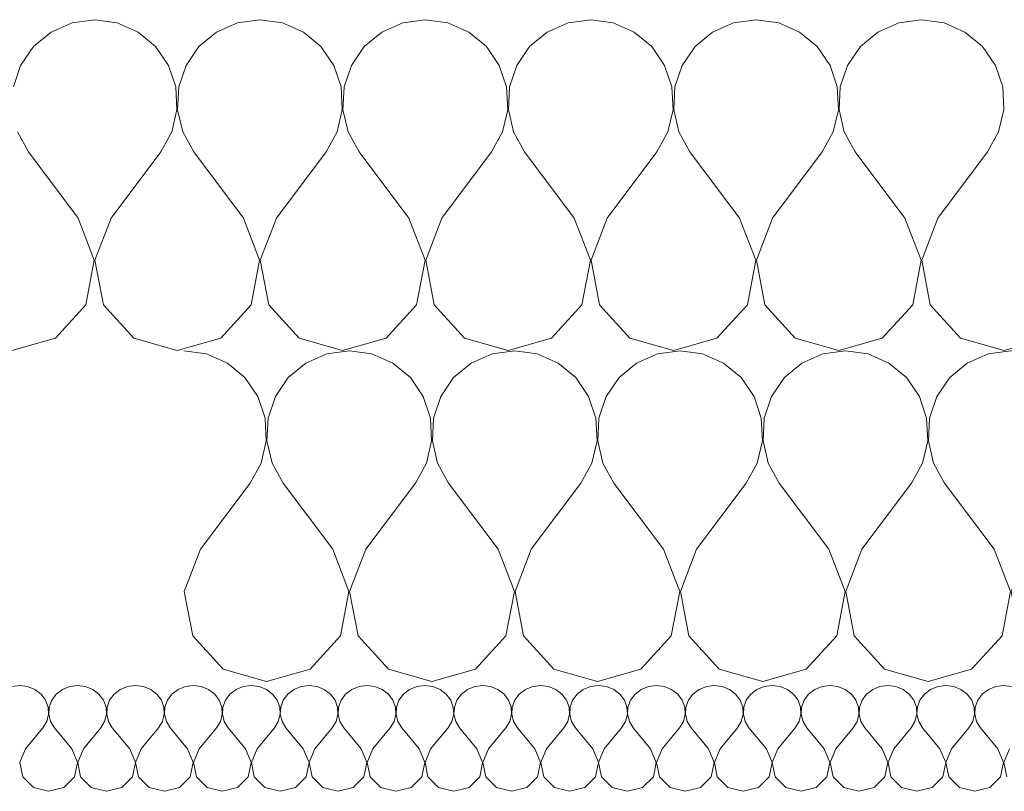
# Model space of a CAD drawing. Header units: millimetres. Extents: x -573548 to 674770, y -246895 to -89040.
# Tile 141 of 199: x 85710 to 86067, y -185929 to -185649. Entities that reach past the tile are written whole.
import ezdxf

# ---------------------------------------------------------------- set-up
doc = ezdxf.new("R2010")
doc.units = ezdxf.units.MM
doc.layers.add('Nowe_Drawing & Figure', color=7, linetype='Continuous')
doc.layers.add('Nowe_Drawing & Figure_Nr_pióra__59', color=8, linetype='Continuous', lineweight=9)

# ---------------------------------------------------------------- blocks, each defined once
blk = doc.blocks.new('*X110', base_point=(494560.37, -64691.1))
at = {"layer": 'Nowe_Drawing & Figure', "color": 21, "linetype": 'Continuous', "lineweight": 13, "true_color": 0xffaaaa}
for p, q in [((497058.6, -27257.05), (497055.73, -27257.41)), ((497061.47, -27257.41), (497058.6, -27257.05)), ((497064.12, -27258.48), (497061.47, -27257.41)), ((497076.73, -27257.41), (497074.08, -27258.48)), ((497079.6, -27257.05), (497076.73, -27257.41)), ((497082.47, -27257.41), (497079.6, -27257.05)), ((497085.12, -27258.48), (497082.47, -27257.41)), ((497097.73, -27257.41), (497095.08, -27258.48)), ((497100.6, -27257.05), (497097.73, -27257.41)), ((497103.47, -27257.41), (497100.6, -27257.05)), ((497106.12, -27258.48), (497103.47, -27257.41)), ((497118.73, -27257.41), (497116.08, -27258.48)), ((497121.6, -27257.05), (497118.73, -27257.41)), ((497124.47, -27257.41), (497121.6, -27257.05)), ((497127.12, -27258.48), (497124.47, -27257.41)), ((497139.73, -27257.41), (497137.08, -27258.48)), ((497142.6, -27257.05), (497139.73, -27257.41)), ((497145.47, -27257.41), (497142.6, -27257.05)), ((497148.12, -27258.48), (497145.47, -27257.41)), ((497160.73, -27257.41), (497158.08, -27258.48)), ((497163.6, -27257.05), (497160.73, -27257.41)), ((497166.47, -27257.41), (497163.6, -27257.05)), ((497169.12, -27258.48), (497166.47, -27257.41)), ((497181.73, -27257.41), (497179.08, -27258.48)), ((497184.6, -27257.05), (497181.73, -27257.41)), ((497187.47, -27257.41), (497184.6, -27257.05)), ((497190.12, -27258.48), (497187.47, -27257.41)), ((497202.73, -27257.41), (497200.08, -27258.48)), ((497205.6, -27257.05), (497202.73, -27257.41)), ((497208.47, -27257.41), (497205.6, -27257.05)), ((497211.12, -27258.48), (497208.47, -27257.41)), ((497223.73, -27257.41), (497221.08, -27258.48)), ((497226.6, -27257.05), (497223.73, -27257.41)), ((497229.47, -27257.41), (497226.6, -27257.05)), ((497232.12, -27258.48), (497229.47, -27257.41)), ((497244.73, -27257.41), (497242.08, -27258.48)), ((497247.6, -27257.05), (497244.73, -27257.41)), ((497250.47, -27257.41), (497247.6, -27257.05)), ((497253.12, -27258.48), (497250.47, -27257.41)), ((497265.73, -27257.41), (497263.08, -27258.48)), ((497268.6, -27257.05), (497265.73, -27257.41)), ((497271.47, -27257.41), (497268.6, -27257.05)), ((497274.12, -27258.48), (497271.47, -27257.41)), ((497286.73, -27257.41), (497284.08, -27258.48)), ((497289.6, -27257.05), (497286.73, -27257.41)), ((497292.47, -27257.41), (497289.6, -27257.05)), ((497295.12, -27258.48), (497292.47, -27257.41)), ((497307.73, -27257.41), (497305.08, -27258.48)), ((497310.6, -27257.05), (497307.73, -27257.41)), ((497313.47, -27257.41), (497310.6, -27257.05)), ((497316.12, -27258.48), (497313.47, -27257.41)), ((497328.73, -27257.41), (497326.08, -27258.48)), ((497331.6, -27257.05), (497328.73, -27257.41)), ((497334.47, -27257.41), (497331.6, -27257.05)), ((497337.12, -27258.48), (497334.47, -27257.41)), ((497349.73, -27257.41), (497347.08, -27258.48)), ((497352.6, -27257.05), (497349.73, -27257.41)), ((497355.47, -27257.41), (497352.6, -27257.05)), ((497358.12, -27258.48), (497355.47, -27257.41)), ((497370.73, -27257.41), (497368.08, -27258.48)), ((497373.6, -27257.05), (497370.73, -27257.41)), ((497376.47, -27257.41), (497373.6, -27257.05)), ((497379.12, -27258.48), (497376.47, -27257.41)), ((497391.73, -27257.41), (497389.08, -27258.48)), ((497394.6, -27257.05), (497391.73, -27257.41)), ((497397.47, -27257.41), (497394.6, -27257.05)), ((497400.12, -27258.48), (497397.47, -27257.41)), ((497412.73, -27257.41), (497410.08, -27258.48)), ((497415.6, -27257.05), (497412.73, -27257.41)), ((497418.47, -27257.41), (497415.6, -27257.05)), ((497066.35, -27260.17), (497064.12, -27258.48)), ((497068, -27262.35), (497066.35, -27260.17)), ((497071.85, -27260.17), (497070.21, -27262.35)), ((497074.08, -27258.48), (497071.85, -27260.17)), ((497087.35, -27260.17), (497085.12, -27258.48)), ((497089, -27262.35), (497087.35, -27260.17)), ((497092.85, -27260.17), (497091.21, -27262.35)), ((497095.08, -27258.48), (497092.85, -27260.17)), ((497108.35, -27260.17), (497106.12, -27258.48)), ((497110, -27262.35), (497108.35, -27260.17)), ((497113.85, -27260.17), (497112.21, -27262.35)), ((497116.08, -27258.48), (497113.85, -27260.17)), ((497129.35, -27260.17), (497127.12, -27258.48)), ((497131, -27262.35), (497129.35, -27260.17)), ((497134.85, -27260.17), (497133.21, -27262.35)), ((497137.08, -27258.48), (497134.85, -27260.17)), ((497150.35, -27260.17), (497148.12, -27258.48)), ((497152, -27262.35), (497150.35, -27260.17)), ((497155.85, -27260.17), (497154.21, -27262.35)), ((497158.08, -27258.48), (497155.85, -27260.17)), ((497171.35, -27260.17), (497169.12, -27258.48)), ((497173, -27262.35), (497171.35, -27260.17)), ((497176.85, -27260.17), (497175.21, -27262.35)), ((497179.08, -27258.48), (497176.85, -27260.17)), ((497192.35, -27260.17), (497190.12, -27258.48)), ((497194, -27262.35), (497192.35, -27260.17)), ((497197.85, -27260.17), (497196.21, -27262.35)), ((497200.08, -27258.48), (497197.85, -27260.17)), ((497213.35, -27260.17), (497211.12, -27258.48)), ((497215, -27262.35), (497213.35, -27260.17)), ((497218.85, -27260.17), (497217.21, -27262.35)), ((497221.08, -27258.48), (497218.85, -27260.17)), ((497234.35, -27260.17), (497232.12, -27258.48)), ((497236, -27262.35), (497234.35, -27260.17)), ((497239.85, -27260.17), (497238.21, -27262.35)), ((497242.08, -27258.48), (497239.85, -27260.17)), ((497255.35, -27260.17), (497253.12, -27258.48)), ((497257, -27262.35), (497255.35, -27260.17)), ((497260.85, -27260.17), (497259.21, -27262.35)), ((497263.08, -27258.48), (497260.85, -27260.17)), ((497276.35, -27260.17), (497274.12, -27258.48)), ((497278, -27262.35), (497276.35, -27260.17)), ((497281.85, -27260.17), (497280.21, -27262.35)), ((497284.08, -27258.48), (497281.85, -27260.17)), ((497297.35, -27260.17), (497295.12, -27258.48)), ((497299, -27262.35), (497297.35, -27260.17)), ((497302.85, -27260.17), (497301.21, -27262.35)), ((497305.08, -27258.48), (497302.85, -27260.17)), ((497318.35, -27260.17), (497316.12, -27258.48)), ((497320, -27262.35), (497318.35, -27260.17)), ((497323.85, -27260.17), (497322.21, -27262.35)), ((497326.08, -27258.48), (497323.85, -27260.17)), ((497339.35, -27260.17), (497337.12, -27258.48)), ((497341, -27262.35), (497339.35, -27260.17)), ((497344.85, -27260.17), (497343.21, -27262.35)), ((497347.08, -27258.48), (497344.85, -27260.17)), ((497360.35, -27260.17), (497358.12, -27258.48)), ((497362, -27262.35), (497360.35, -27260.17)), ((497365.85, -27260.17), (497364.21, -27262.35)), ((497368.08, -27258.48), (497365.85, -27260.17)), ((497381.35, -27260.17), (497379.12, -27258.48)), ((497383, -27262.35), (497381.35, -27260.17)), ((497386.85, -27260.17), (497385.21, -27262.35)), ((497389.08, -27258.48), (497386.85, -27260.17)), ((497402.35, -27260.17), (497400.12, -27258.48)), ((497404, -27262.35), (497402.35, -27260.17)), ((497407.85, -27260.17), (497406.21, -27262.35)), ((497410.08, -27258.48), (497407.85, -27260.17)), ((497068.92, -27264.86), (497068, -27262.35)), ((497069.06, -27267.51), (497068.92, -27264.86)), ((497069.29, -27264.86), (497069.15, -27267.51)), ((497070.21, -27262.35), (497069.29, -27264.86)), ((497089.92, -27264.86), (497089, -27262.35)), ((497090.06, -27267.51), (497089.92, -27264.86)), ((497090.29, -27264.86), (497090.15, -27267.51)), ((497091.21, -27262.35), (497090.29, -27264.86)), ((497110.92, -27264.86), (497110, -27262.35)), ((497111.06, -27267.51), (497110.92, -27264.86)), ((497111.29, -27264.86), (497111.15, -27267.51)), ((497112.21, -27262.35), (497111.29, -27264.86)), ((497131.92, -27264.86), (497131, -27262.35)), ((497132.06, -27267.51), (497131.92, -27264.86)), ((497132.29, -27264.86), (497132.15, -27267.51)), ((497133.21, -27262.35), (497132.29, -27264.86)), ((497152.92, -27264.86), (497152, -27262.35)), ((497153.06, -27267.51), (497152.92, -27264.86)), ((497153.29, -27264.86), (497153.15, -27267.51)), ((497154.21, -27262.35), (497153.29, -27264.86)), ((497173.92, -27264.86), (497173, -27262.35)), ((497174.06, -27267.51), (497173.92, -27264.86)), ((497174.29, -27264.86), (497174.15, -27267.51)), ((497175.21, -27262.35), (497174.29, -27264.86)), ((497194.92, -27264.86), (497194, -27262.35)), ((497195.06, -27267.51), (497194.92, -27264.86)), ((497195.29, -27264.86), (497195.15, -27267.51)), ((497196.21, -27262.35), (497195.29, -27264.86)), ((497215.92, -27264.86), (497215, -27262.35)), ((497216.06, -27267.51), (497215.92, -27264.86)), ((497216.29, -27264.86), (497216.15, -27267.51)), ((497217.21, -27262.35), (497216.29, -27264.86)), ((497236.92, -27264.86), (497236, -27262.35)), ((497237.06, -27267.51), (497236.92, -27264.86)), ((497237.29, -27264.86), (497237.15, -27267.51)), ((497238.21, -27262.35), (497237.29, -27264.86)), ((497257.92, -27264.86), (497257, -27262.35)), ((497258.06, -27267.51), (497257.92, -27264.86)), ((497258.29, -27264.86), (497258.15, -27267.51)), ((497259.21, -27262.35), (497258.29, -27264.86)), ((497278.92, -27264.86), (497278, -27262.35)), ((497279.06, -27267.51), (497278.92, -27264.86)), ((497279.29, -27264.86), (497279.15, -27267.51)), ((497280.21, -27262.35), (497279.29, -27264.86)), ((497299.92, -27264.86), (497299, -27262.35)), ((497300.06, -27267.51), (497299.92, -27264.86)), ((497300.29, -27264.86), (497300.15, -27267.51)), ((497301.21, -27262.35), (497300.29, -27264.86)), ((497320.92, -27264.86), (497320, -27262.35)), ((497321.06, -27267.51), (497320.92, -27264.86)), ((497321.29, -27264.86), (497321.15, -27267.51)), ((497322.21, -27262.35), (497321.29, -27264.86)), ((497341.92, -27264.86), (497341, -27262.35)), ((497342.06, -27267.51), (497341.92, -27264.86)), ((497342.29, -27264.86), (497342.15, -27267.51)), ((497343.21, -27262.35), (497342.29, -27264.86)), ((497362.92, -27264.86), (497362, -27262.35)), ((497363.06, -27267.51), (497362.92, -27264.86)), ((497363.29, -27264.86), (497363.15, -27267.51)), ((497364.21, -27262.35), (497363.29, -27264.86)), ((497383.92, -27264.86), (497383, -27262.35)), ((497384.06, -27267.51), (497383.92, -27264.86)), ((497384.29, -27264.86), (497384.15, -27267.51)), ((497385.21, -27262.35), (497384.29, -27264.86)), ((497404.92, -27264.86), (497404, -27262.35)), ((497405.06, -27267.51), (497404.92, -27264.86)), ((497405.29, -27264.86), (497405.15, -27267.51)), ((497406.21, -27262.35), (497405.29, -27264.86)), ((497068.41, -27270.09), (497069.06, -27267.51)), ((497069.15, -27267.51), (497069.8, -27270.09)), ((497089.41, -27270.09), (497090.06, -27267.51)), ((497090.15, -27267.51), (497090.8, -27270.09)), ((497110.41, -27270.09), (497111.06, -27267.51)), ((497111.15, -27267.51), (497111.8, -27270.09)), ((497131.41, -27270.09), (497132.06, -27267.51)), ((497132.15, -27267.51), (497132.8, -27270.09)), ((497152.41, -27270.09), (497153.06, -27267.51)), ((497153.15, -27267.51), (497153.8, -27270.09)), ((497173.41, -27270.09), (497174.06, -27267.51)), ((497174.15, -27267.51), (497174.8, -27270.09)), ((497194.41, -27270.09), (497195.06, -27267.51)), ((497195.15, -27267.51), (497195.8, -27270.09)), ((497215.41, -27270.09), (497216.06, -27267.51)), ((497216.15, -27267.51), (497216.8, -27270.09)), ((497236.41, -27270.09), (497237.06, -27267.51)), ((497237.15, -27267.51), (497237.8, -27270.09)), ((497257.41, -27270.09), (497258.06, -27267.51)), ((497258.15, -27267.51), (497258.8, -27270.09)), ((497278.41, -27270.09), (497279.06, -27267.51)), ((497279.15, -27267.51), (497279.8, -27270.09)), ((497299.41, -27270.09), (497300.06, -27267.51)), ((497300.15, -27267.51), (497300.8, -27270.09)), ((497320.41, -27270.09), (497321.06, -27267.51)), ((497321.15, -27267.51), (497321.8, -27270.09)), ((497341.41, -27270.09), (497342.06, -27267.51)), ((497342.15, -27267.51), (497342.8, -27270.09)), ((497362.41, -27270.09), (497363.06, -27267.51)), ((497363.15, -27267.51), (497363.8, -27270.09)), ((497383.41, -27270.09), (497384.06, -27267.51)), ((497384.15, -27267.51), (497384.8, -27270.09)), ((497404.41, -27270.09), (497405.06, -27267.51)), ((497405.15, -27267.51), (497405.8, -27270.09)), ((497067, -27272.41), (497068.41, -27270.09)), ((497069.8, -27270.09), (497071.2, -27272.41)), ((497088, -27272.41), (497089.41, -27270.09)), ((497090.8, -27270.09), (497092.2, -27272.41)), ((497109, -27272.41), (497110.41, -27270.09)), ((497111.8, -27270.09), (497113.2, -27272.41)), ((497130, -27272.41), (497131.41, -27270.09)), ((497132.8, -27270.09), (497134.2, -27272.41)), ((497151, -27272.41), (497152.41, -27270.09)), ((497153.8, -27270.09), (497155.2, -27272.41)), ((497172, -27272.41), (497173.41, -27270.09)), ((497174.8, -27270.09), (497176.2, -27272.41)), ((497193, -27272.41), (497194.41, -27270.09)), ((497195.8, -27270.09), (497197.2, -27272.41)), ((497214, -27272.41), (497215.41, -27270.09)), ((497216.8, -27270.09), (497218.2, -27272.41)), ((497235, -27272.41), (497236.41, -27270.09)), ((497237.8, -27270.09), (497239.2, -27272.41)), ((497256, -27272.41), (497257.41, -27270.09)), ((497258.8, -27270.09), (497260.2, -27272.41)), ((497277, -27272.41), (497278.41, -27270.09)), ((497279.8, -27270.09), (497281.2, -27272.41)), ((497298, -27272.41), (497299.41, -27270.09)), ((497300.8, -27270.09), (497302.2, -27272.41)), ((497319, -27272.41), (497320.41, -27270.09)), ((497321.8, -27270.09), (497323.2, -27272.41)), ((497340, -27272.41), (497341.41, -27270.09)), ((497342.8, -27270.09), (497344.2, -27272.41)), ((497361, -27272.41), (497362.41, -27270.09)), ((497363.8, -27270.09), (497365.2, -27272.41)), ((497382, -27272.41), (497383.41, -27270.09)), ((497384.8, -27270.09), (497386.2, -27272.41)), ((497403, -27272.41), (497404.41, -27270.09)), ((497405.8, -27270.09), (497407.2, -27272.41)), ((497060.7, -27280.09), (497067, -27272.41)), ((497077.5, -27280.09), (497071.2, -27272.41)), ((497081.7, -27280.09), (497088, -27272.41)), ((497098.5, -27280.09), (497092.2, -27272.41)), ((497102.7, -27280.09), (497109, -27272.41)), ((497119.5, -27280.09), (497113.2, -27272.41)), ((497123.7, -27280.09), (497130, -27272.41)), ((497140.5, -27280.09), (497134.2, -27272.41)), ((497144.7, -27280.09), (497151, -27272.41)), ((497161.5, -27280.09), (497155.2, -27272.41)), ((497165.7, -27280.09), (497172, -27272.41)), ((497182.5, -27280.09), (497176.2, -27272.41)), ((497186.7, -27280.09), (497193, -27272.41)), ((497203.5, -27280.09), (497197.2, -27272.41)), ((497207.7, -27280.09), (497214, -27272.41)), ((497224.5, -27280.09), (497218.2, -27272.41)), ((497228.7, -27280.09), (497235, -27272.41)), ((497245.5, -27280.09), (497239.2, -27272.41)), ((497249.7, -27280.09), (497256, -27272.41)), ((497266.5, -27280.09), (497260.2, -27272.41)), ((497270.7, -27280.09), (497277, -27272.41)), ((497287.5, -27280.09), (497281.2, -27272.41)), ((497291.7, -27280.09), (497298, -27272.41)), ((497308.5, -27280.09), (497302.2, -27272.41)), ((497312.7, -27280.09), (497319, -27272.41)), ((497329.5, -27280.09), (497323.2, -27272.41)), ((497333.7, -27280.09), (497340, -27272.41)), ((497350.5, -27280.09), (497344.2, -27272.41)), ((497354.7, -27280.09), (497361, -27272.41)), ((497371.5, -27280.09), (497365.2, -27272.41)), ((497375.7, -27280.09), (497382, -27272.41)), ((497392.5, -27280.09), (497386.2, -27272.41)), ((497396.7, -27280.09), (497403, -27272.41)), ((497413.5, -27280.09), (497407.2, -27272.41)), ((497060.7, -27280.09), (497058.65, -27284.98)), ((497079.56, -27284.98), (497077.5, -27280.09)), ((497081.7, -27280.09), (497079.65, -27284.98)), ((497100.56, -27284.98), (497098.5, -27280.09)), ((497102.7, -27280.09), (497100.65, -27284.98)), ((497121.56, -27284.98), (497119.5, -27280.09)), ((497123.7, -27280.09), (497121.65, -27284.98)), ((497142.56, -27284.98), (497140.5, -27280.09)), ((497144.7, -27280.09), (497142.65, -27284.98)), ((497163.56, -27284.98), (497161.5, -27280.09)), ((497165.7, -27280.09), (497163.65, -27284.98)), ((497184.56, -27284.98), (497182.5, -27280.09)), ((497186.7, -27280.09), (497184.65, -27284.98)), ((497205.56, -27284.98), (497203.5, -27280.09)), ((497207.7, -27280.09), (497205.65, -27284.98)), ((497226.56, -27284.98), (497224.5, -27280.09)), ((497228.7, -27280.09), (497226.65, -27284.98)), ((497247.56, -27284.98), (497245.5, -27280.09)), ((497249.7, -27280.09), (497247.65, -27284.98)), ((497268.56, -27284.98), (497266.5, -27280.09)), ((497270.7, -27280.09), (497268.65, -27284.98)), ((497289.56, -27284.98), (497287.5, -27280.09)), ((497291.7, -27280.09), (497289.65, -27284.98)), ((497310.56, -27284.98), (497308.5, -27280.09)), ((497312.7, -27280.09), (497310.65, -27284.98)), ((497331.56, -27284.98), (497329.5, -27280.09)), ((497333.7, -27280.09), (497331.65, -27284.98)), ((497352.56, -27284.98), (497350.5, -27280.09)), ((497354.7, -27280.09), (497352.65, -27284.98)), ((497373.56, -27284.98), (497371.5, -27280.09)), ((497375.7, -27280.09), (497373.65, -27284.98)), ((497394.56, -27284.98), (497392.5, -27280.09)), ((497396.7, -27280.09), (497394.65, -27284.98)), ((497415.56, -27284.98), (497413.5, -27280.09)), ((497417.7, -27280.09), (497415.65, -27284.98)), ((497058.65, -27284.98), (497059.71, -27290.14)), ((497078.5, -27290.14), (497079.56, -27284.98)), ((497079.65, -27284.98), (497080.71, -27290.14)), ((497099.5, -27290.14), (497100.56, -27284.98)), ((497100.65, -27284.98), (497101.71, -27290.14)), ((497120.5, -27290.14), (497121.56, -27284.98)), ((497121.65, -27284.98), (497122.71, -27290.14)), ((497141.5, -27290.14), (497142.56, -27284.98)), ((497142.65, -27284.98), (497143.71, -27290.14)), ((497162.5, -27290.14), (497163.56, -27284.98)), ((497163.65, -27284.98), (497164.71, -27290.14)), ((497183.5, -27290.14), (497184.56, -27284.98)), ((497184.65, -27284.98), (497185.71, -27290.14)), ((497204.5, -27290.14), (497205.56, -27284.98)), ((497205.65, -27284.98), (497206.71, -27290.14)), ((497225.5, -27290.14), (497226.56, -27284.98)), ((497226.65, -27284.98), (497227.71, -27290.14)), ((497246.5, -27290.14), (497247.56, -27284.98)), ((497247.65, -27284.98), (497248.71, -27290.14)), ((497267.5, -27290.14), (497268.56, -27284.98)), ((497268.65, -27284.98), (497269.71, -27290.14)), ((497288.5, -27290.14), (497289.56, -27284.98)), ((497289.65, -27284.98), (497290.71, -27290.14)), ((497309.5, -27290.14), (497310.56, -27284.98)), ((497310.65, -27284.98), (497311.71, -27290.14)), ((497330.5, -27290.14), (497331.56, -27284.98)), ((497331.65, -27284.98), (497332.71, -27290.14)), ((497351.5, -27290.14), (497352.56, -27284.98)), ((497352.65, -27284.98), (497353.71, -27290.14)), ((497372.5, -27290.14), (497373.56, -27284.98)), ((497373.65, -27284.98), (497374.71, -27290.14)), ((497393.5, -27290.14), (497394.56, -27284.98)), ((497394.65, -27284.98), (497395.71, -27290.14)), ((497414.5, -27290.14), (497415.56, -27284.98)), ((497415.65, -27284.98), (497416.71, -27290.14)), ((497059.71, -27290.14), (497063.58, -27294.01)), ((497074.62, -27294.01), (497078.5, -27290.14)), ((497080.71, -27290.14), (497084.58, -27294.01)), ((497095.62, -27294.01), (497099.5, -27290.14)), ((497101.71, -27290.14), (497105.58, -27294.01)), ((497116.62, -27294.01), (497120.5, -27290.14)), ((497122.71, -27290.14), (497126.58, -27294.01)), ((497137.62, -27294.01), (497141.5, -27290.14)), ((497143.71, -27290.14), (497147.58, -27294.01)), ((497158.62, -27294.01), (497162.5, -27290.14)), ((497164.71, -27290.14), (497168.58, -27294.01)), ((497179.62, -27294.01), (497183.5, -27290.14)), ((497185.71, -27290.14), (497189.58, -27294.01)), ((497200.62, -27294.01), (497204.5, -27290.14)), ((497206.71, -27290.14), (497210.58, -27294.01)), ((497221.62, -27294.01), (497225.5, -27290.14)), ((497227.71, -27290.14), (497231.58, -27294.01)), ((497242.62, -27294.01), (497246.5, -27290.14)), ((497248.71, -27290.14), (497252.58, -27294.01)), ((497263.62, -27294.01), (497267.5, -27290.14)), ((497269.71, -27290.14), (497273.58, -27294.01)), ((497284.62, -27294.01), (497288.5, -27290.14)), ((497290.71, -27290.14), (497294.58, -27294.01)), ((497305.62, -27294.01), (497309.5, -27290.14)), ((497311.71, -27290.14), (497315.58, -27294.01)), ((497326.62, -27294.01), (497330.5, -27290.14)), ((497332.71, -27290.14), (497336.58, -27294.01)), ((497347.62, -27294.01), (497351.5, -27290.14)), ((497353.71, -27290.14), (497357.58, -27294.01)), ((497368.62, -27294.01), (497372.5, -27290.14)), ((497374.71, -27290.14), (497378.58, -27294.01)), ((497389.62, -27294.01), (497393.5, -27290.14)), ((497395.71, -27290.14), (497399.58, -27294.01)), ((497410.62, -27294.01), (497414.5, -27290.14)), ((497063.58, -27294.01), (497069.1, -27295.45)), ((497069.1, -27295.45), (497074.62, -27294.01)), ((497084.58, -27294.01), (497090.1, -27295.45)), ((497090.1, -27295.45), (497095.62, -27294.01)), ((497105.58, -27294.01), (497111.1, -27295.45)), ((497111.1, -27295.45), (497116.62, -27294.01)), ((497126.58, -27294.01), (497132.1, -27295.45)), ((497132.1, -27295.45), (497137.62, -27294.01)), ((497147.58, -27294.01), (497153.1, -27295.45)), ((497153.1, -27295.45), (497158.62, -27294.01)), ((497168.58, -27294.01), (497174.1, -27295.45)), ((497174.1, -27295.45), (497179.62, -27294.01)), ((497189.58, -27294.01), (497195.1, -27295.45)), ((497195.1, -27295.45), (497200.62, -27294.01)), ((497210.58, -27294.01), (497216.1, -27295.45)), ((497216.1, -27295.45), (497221.62, -27294.01)), ((497231.58, -27294.01), (497237.1, -27295.45)), ((497237.1, -27295.45), (497242.62, -27294.01)), ((497252.58, -27294.01), (497258.1, -27295.45)), ((497258.1, -27295.45), (497263.62, -27294.01)), ((497273.58, -27294.01), (497279.1, -27295.45)), ((497279.1, -27295.45), (497284.62, -27294.01)), ((497294.58, -27294.01), (497300.1, -27295.45)), ((497300.1, -27295.45), (497305.62, -27294.01)), ((497315.58, -27294.01), (497321.1, -27295.45)), ((497321.1, -27295.45), (497326.62, -27294.01)), ((497336.58, -27294.01), (497342.1, -27295.45)), ((497342.1, -27295.45), (497347.62, -27294.01)), ((497357.58, -27294.01), (497363.1, -27295.45)), ((497363.1, -27295.45), (497368.62, -27294.01)), ((497378.58, -27294.01), (497384.1, -27295.45)), ((497384.1, -27295.45), (497389.62, -27294.01)), ((497399.58, -27294.01), (497405.1, -27295.45)), ((497405.1, -27295.45), (497410.62, -27294.01))]:
    blk.add_line(p, q, dxfattribs=at)
blk = doc.blocks.new('Wypełnienie_3_1', base_point=(494560.37, -64691.1))
at = {"layer": 'Nowe_Drawing & Figure', "color": 21, "linetype": 'Continuous', "lineweight": 13, "true_color": 0xffaaaa}
blk.add_blockref('*X110', (494560.37, -64691.1), dxfattribs=at)
blk = doc.blocks.new('*X126', base_point=(494560.37, -64691.1))
at = {"layer": 'Nowe_Drawing & Figure', "color": 21, "linetype": 'Continuous', "lineweight": 13, "true_color": 0xffaaaa}
for p, q in [((497126.38, -27136.72), (497118.18, -27135.58)), ((497178.18, -27135.58), (497169.99, -27136.72)), ((497186.38, -27136.72), (497178.18, -27135.58)), ((497238.18, -27135.58), (497229.99, -27136.72)), ((497246.38, -27136.72), (497238.18, -27135.58)), ((497298.18, -27135.58), (497289.99, -27136.72)), ((497306.38, -27136.72), (497298.18, -27135.58)), ((497358.18, -27135.58), (497349.99, -27136.72)), ((497366.38, -27136.72), (497358.18, -27135.58)), ((497418.18, -27135.58), (497409.99, -27136.72)), ((497426.38, -27136.72), (497418.18, -27135.58)), ((497478.18, -27135.58), (497469.99, -27136.72)), ((497486.38, -27136.72), (497478.18, -27135.58)), ((497538.18, -27135.58), (497529.99, -27136.72)), ((497546.38, -27136.72), (497538.18, -27135.58)), ((497598.18, -27135.58), (497589.99, -27136.72)), ((497606.38, -27136.72), (497598.19, -27135.58)), ((497658.18, -27135.58), (497649.99, -27136.72)), ((497658.45, -27135.62), (497658.19, -27135.58)), ((497133.96, -27140.06), (497126.38, -27136.72)), ((497169.99, -27136.72), (497162.41, -27140.06)), ((497193.96, -27140.06), (497186.38, -27136.72)), ((497229.99, -27136.72), (497222.41, -27140.06)), ((497253.96, -27140.06), (497246.38, -27136.72)), ((497289.99, -27136.72), (497282.41, -27140.06)), ((497313.96, -27140.06), (497306.38, -27136.72)), ((497349.99, -27136.72), (497342.41, -27140.06)), ((497373.96, -27140.06), (497366.38, -27136.72)), ((497409.99, -27136.72), (497402.41, -27140.06)), ((497433.96, -27140.06), (497426.38, -27136.72)), ((497469.99, -27136.72), (497462.41, -27140.06)), ((497493.96, -27140.06), (497486.38, -27136.72)), ((497529.99, -27136.72), (497522.41, -27140.06)), ((497553.96, -27140.06), (497546.38, -27136.72)), ((497589.99, -27136.72), (497582.41, -27140.06)), ((497613.96, -27140.06), (497606.38, -27136.72)), ((497649.99, -27136.72), (497642.41, -27140.06)), ((497140.33, -27145.34), (497133.96, -27140.06)), ((497162.41, -27140.06), (497156.04, -27145.34)), ((497200.33, -27145.34), (497193.96, -27140.06)), ((497222.41, -27140.06), (497216.04, -27145.34)), ((497260.33, -27145.34), (497253.96, -27140.06)), ((497282.41, -27140.06), (497276.04, -27145.34)), ((497320.33, -27145.34), (497313.96, -27140.06)), ((497342.41, -27140.06), (497336.04, -27145.34)), ((497380.33, -27145.34), (497373.96, -27140.06)), ((497402.41, -27140.06), (497396.04, -27145.34)), ((497440.33, -27145.34), (497433.96, -27140.06)), ((497462.41, -27140.06), (497456.04, -27145.34)), ((497500.33, -27145.34), (497493.96, -27140.06)), ((497522.41, -27140.06), (497516.04, -27145.34)), ((497560.33, -27145.34), (497553.96, -27140.06)), ((497582.41, -27140.06), (497576.04, -27145.34)), ((497620.33, -27145.34), (497613.96, -27140.06)), ((497642.41, -27140.06), (497636.04, -27145.34)), ((497145.02, -27152.16), (497140.33, -27145.34)), ((497156.04, -27145.34), (497151.35, -27152.16)), ((497205.02, -27152.16), (497200.33, -27145.34)), ((497216.04, -27145.34), (497211.35, -27152.16)), ((497265.02, -27152.16), (497260.33, -27145.34)), ((497276.04, -27145.34), (497271.35, -27152.16)), ((497325.02, -27152.16), (497320.33, -27145.34)), ((497336.04, -27145.34), (497331.35, -27152.16)), ((497385.02, -27152.16), (497380.33, -27145.34)), ((497396.04, -27145.34), (497391.35, -27152.16)), ((497445.02, -27152.16), (497440.33, -27145.34)), ((497456.04, -27145.34), (497451.35, -27152.16)), ((497505.02, -27152.16), (497500.33, -27145.34)), ((497516.04, -27145.34), (497511.35, -27152.16)), ((497565.02, -27152.16), (497560.33, -27145.34)), ((497576.04, -27145.34), (497571.35, -27152.16)), ((497625.02, -27152.16), (497620.33, -27145.34)), ((497636.04, -27145.34), (497631.35, -27152.16)), ((497147.66, -27160.01), (497145.02, -27152.16)), ((497151.35, -27152.16), (497148.71, -27160.01)), ((497207.66, -27160.01), (497205.02, -27152.16)), ((497211.35, -27152.16), (497208.71, -27160.01)), ((497267.66, -27160.01), (497265.02, -27152.16)), ((497271.35, -27152.16), (497268.71, -27160.01)), ((497327.66, -27160.01), (497325.02, -27152.16)), ((497331.35, -27152.16), (497328.71, -27160.01)), ((497387.66, -27160.01), (497385.02, -27152.16)), ((497391.35, -27152.16), (497388.71, -27160.01)), ((497447.66, -27160.01), (497445.02, -27152.16)), ((497451.35, -27152.16), (497448.71, -27160.01)), ((497507.66, -27160.01), (497505.02, -27152.16)), ((497511.35, -27152.16), (497508.71, -27160.01)), ((497567.66, -27160.01), (497565.02, -27152.16)), ((497571.35, -27152.16), (497568.71, -27160.01)), ((497627.66, -27160.01), (497625.02, -27152.16)), ((497631.35, -27152.16), (497628.71, -27160.01)), ((497148.06, -27168.27), (497147.66, -27160.01)), ((497148.71, -27160.01), (497148.31, -27168.27)), ((497208.06, -27168.27), (497207.66, -27160.01)), ((497208.71, -27160.01), (497208.31, -27168.27)), ((497268.06, -27168.27), (497267.66, -27160.01)), ((497268.71, -27160.01), (497268.31, -27168.27)), ((497328.06, -27168.27), (497327.66, -27160.01)), ((497328.71, -27160.01), (497328.31, -27168.27)), ((497388.06, -27168.27), (497387.66, -27160.01)), ((497388.71, -27160.01), (497388.31, -27168.27)), ((497448.06, -27168.27), (497447.66, -27160.01)), ((497448.71, -27160.01), (497448.31, -27168.27)), ((497508.06, -27168.27), (497507.66, -27160.01)), ((497508.71, -27160.01), (497508.31, -27168.27)), ((497568.06, -27168.27), (497567.66, -27160.01)), ((497568.71, -27160.01), (497568.31, -27168.27)), ((497628.06, -27168.27), (497627.66, -27160.01)), ((497628.71, -27160.01), (497628.31, -27168.27)), ((497146.19, -27176.34), (497148.06, -27168.27)), ((497148.31, -27168.27), (497150.18, -27176.34)), ((497206.19, -27176.34), (497208.06, -27168.27)), ((497208.31, -27168.27), (497210.18, -27176.34)), ((497266.19, -27176.34), (497268.06, -27168.27)), ((497268.31, -27168.27), (497270.18, -27176.34)), ((497326.19, -27176.34), (497328.06, -27168.27)), ((497328.31, -27168.27), (497330.18, -27176.34)), ((497386.19, -27176.34), (497388.06, -27168.27)), ((497388.31, -27168.27), (497390.18, -27176.34)), ((497446.19, -27176.34), (497448.06, -27168.27)), ((497448.31, -27168.27), (497450.18, -27176.34)), ((497506.19, -27176.34), (497508.06, -27168.27)), ((497508.31, -27168.27), (497510.18, -27176.34)), ((497566.19, -27176.34), (497568.06, -27168.27)), ((497568.31, -27168.27), (497570.18, -27176.34)), ((497626.19, -27176.34), (497628.06, -27168.27)), ((497628.31, -27168.27), (497630.18, -27176.34)), ((497142.18, -27183.58), (497146.19, -27176.34)), ((497150.18, -27176.34), (497154.18, -27183.58)), ((497202.18, -27183.58), (497206.19, -27176.34)), ((497210.18, -27176.34), (497214.18, -27183.58)), ((497262.18, -27183.58), (497266.19, -27176.34)), ((497270.18, -27176.34), (497274.18, -27183.58)), ((497322.18, -27183.58), (497326.19, -27176.34)), ((497330.18, -27176.34), (497334.18, -27183.58)), ((497382.18, -27183.58), (497386.19, -27176.34)), ((497390.18, -27176.34), (497394.18, -27183.58)), ((497442.18, -27183.58), (497446.19, -27176.34)), ((497450.18, -27176.34), (497454.18, -27183.58)), ((497502.18, -27183.58), (497506.19, -27176.34)), ((497510.18, -27176.34), (497514.18, -27183.58)), ((497562.18, -27183.58), (497566.19, -27176.34)), ((497570.18, -27176.34), (497574.18, -27183.58)), ((497622.18, -27183.58), (497626.19, -27176.34)), ((497630.18, -27176.34), (497634.18, -27183.58)), ((497124.18, -27207.58), (497142.18, -27183.58)), ((497172.18, -27207.58), (497154.18, -27183.58)), ((497184.18, -27207.58), (497202.18, -27183.58)), ((497232.18, -27207.58), (497214.18, -27183.58)), ((497244.18, -27207.58), (497262.18, -27183.58)), ((497292.18, -27207.58), (497274.18, -27183.58)), ((497304.18, -27207.58), (497322.18, -27183.58)), ((497352.18, -27207.58), (497334.18, -27183.58)), ((497364.18, -27207.58), (497382.18, -27183.58)), ((497412.18, -27207.58), (497394.18, -27183.58)), ((497424.18, -27207.58), (497442.18, -27183.58)), ((497472.18, -27207.58), (497454.18, -27183.58)), ((497484.18, -27207.58), (497502.18, -27183.58)), ((497532.18, -27207.58), (497514.18, -27183.58)), ((497544.18, -27207.58), (497562.18, -27183.58)), ((497592.18, -27207.58), (497574.18, -27183.58)), ((497604.18, -27207.58), (497622.18, -27183.58)), ((497652.18, -27207.58), (497634.18, -27183.58)), ((497124.18, -27207.58), (497118.31, -27222.89)), ((497178.06, -27222.89), (497172.18, -27207.58)), ((497184.18, -27207.58), (497178.31, -27222.89)), ((497238.06, -27222.89), (497232.18, -27207.58)), ((497244.18, -27207.58), (497238.31, -27222.89)), ((497298.06, -27222.89), (497292.18, -27207.58)), ((497304.18, -27207.58), (497298.31, -27222.89)), ((497358.06, -27222.89), (497352.18, -27207.58)), ((497364.18, -27207.58), (497358.31, -27222.89)), ((497418.06, -27222.89), (497412.18, -27207.58)), ((497424.18, -27207.58), (497418.31, -27222.89)), ((497478.06, -27222.89), (497472.18, -27207.58)), ((497484.18, -27207.58), (497478.31, -27222.89)), ((497538.06, -27222.89), (497532.18, -27207.58)), ((497544.18, -27207.58), (497538.31, -27222.89)), ((497598.06, -27222.89), (497592.18, -27207.58)), ((497604.18, -27207.58), (497598.31, -27222.89)), ((497658.06, -27222.89), (497652.18, -27207.58)), ((497118.31, -27222.89), (497121.35, -27239)), ((497175.02, -27239), (497178.06, -27222.89)), ((497178.31, -27222.89), (497181.35, -27239)), ((497235.02, -27239), (497238.06, -27222.89)), ((497238.31, -27222.89), (497241.35, -27239)), ((497295.02, -27239), (497298.06, -27222.89)), ((497298.31, -27222.89), (497301.35, -27239)), ((497355.02, -27239), (497358.06, -27222.89)), ((497358.31, -27222.89), (497361.35, -27239)), ((497415.02, -27239), (497418.06, -27222.89)), ((497418.31, -27222.89), (497421.35, -27239)), ((497475.02, -27239), (497478.06, -27222.89)), ((497478.31, -27222.89), (497481.35, -27239)), ((497535.02, -27239), (497538.06, -27222.89)), ((497538.31, -27222.89), (497541.35, -27239)), ((497595.02, -27239), (497598.06, -27222.89)), ((497598.31, -27222.89), (497601.35, -27239)), ((497655.02, -27239), (497658.06, -27222.89)), ((497121.35, -27239), (497132.41, -27251.1)), ((497163.96, -27251.1), (497175.02, -27239)), ((497181.35, -27239), (497192.41, -27251.1)), ((497223.96, -27251.1), (497235.02, -27239)), ((497241.35, -27239), (497252.41, -27251.1)), ((497283.96, -27251.1), (497295.02, -27239)), ((497301.35, -27239), (497312.41, -27251.1)), ((497343.96, -27251.1), (497355.02, -27239)), ((497361.35, -27239), (497372.41, -27251.1)), ((497403.96, -27251.1), (497415.02, -27239)), ((497421.35, -27239), (497432.41, -27251.1)), ((497463.96, -27251.1), (497475.02, -27239)), ((497481.35, -27239), (497492.41, -27251.1)), ((497523.96, -27251.1), (497535.02, -27239)), ((497541.35, -27239), (497552.41, -27251.1)), ((497583.96, -27251.1), (497595.02, -27239)), ((497601.35, -27239), (497612.41, -27251.1)), ((497643.96, -27251.1), (497655.02, -27239)), ((497132.41, -27251.1), (497148.18, -27255.58)), ((497148.18, -27255.58), (497163.96, -27251.1)), ((497192.41, -27251.1), (497208.18, -27255.58)), ((497208.18, -27255.58), (497223.96, -27251.1)), ((497252.41, -27251.1), (497268.18, -27255.58)), ((497268.18, -27255.58), (497283.96, -27251.1)), ((497312.41, -27251.1), (497328.18, -27255.58)), ((497328.18, -27255.58), (497343.96, -27251.1)), ((497372.41, -27251.1), (497388.18, -27255.58)), ((497388.18, -27255.58), (497403.96, -27251.1)), ((497432.41, -27251.1), (497448.18, -27255.58)), ((497448.18, -27255.58), (497463.96, -27251.1)), ((497492.41, -27251.1), (497508.18, -27255.58)), ((497508.18, -27255.58), (497523.96, -27251.1)), ((497552.41, -27251.1), (497568.18, -27255.58)), ((497568.18, -27255.58), (497583.96, -27251.1)), ((497612.41, -27251.1), (497628.18, -27255.58)), ((497628.18, -27255.58), (497643.96, -27251.1))]:
    blk.add_line(p, q, dxfattribs=at)
blk = doc.blocks.new('Wypełnienie_11_1', base_point=(494560.37, -64691.1))
at = {"layer": 'Nowe_Drawing & Figure', "color": 21, "linetype": 'Continuous', "lineweight": 13, "true_color": 0xffaaaa}
blk.add_blockref('*X126', (494560.37, -64691.1), dxfattribs=at)
blk = doc.blocks.new('*X164', base_point=(494560.37, -64691.1))
at = {"layer": 'Nowe_Drawing & Figure', "color": 21, "linetype": 'Continuous', "lineweight": 13, "true_color": 0xffaaaa}
for p, q in [((497077.57, -27016.59), (497070, -27019.93)), ((497085.77, -27015.45), (497077.57, -27016.59)), ((497093.97, -27016.59), (497085.77, -27015.45)), ((497101.54, -27019.93), (497093.97, -27016.59)), ((497137.57, -27016.59), (497130, -27019.93)), ((497145.77, -27015.45), (497137.57, -27016.59)), ((497153.97, -27016.59), (497145.77, -27015.45)), ((497161.54, -27019.93), (497153.97, -27016.59)), ((497197.57, -27016.59), (497190, -27019.93)), ((497205.77, -27015.45), (497197.57, -27016.59)), ((497213.97, -27016.59), (497205.77, -27015.45)), ((497221.54, -27019.93), (497213.97, -27016.59)), ((497257.57, -27016.59), (497250, -27019.93)), ((497265.77, -27015.45), (497257.57, -27016.59)), ((497273.97, -27016.59), (497265.77, -27015.45)), ((497281.54, -27019.93), (497273.97, -27016.59)), ((497317.57, -27016.59), (497310, -27019.93)), ((497325.77, -27015.45), (497317.57, -27016.59)), ((497333.97, -27016.59), (497325.77, -27015.45)), ((497341.54, -27019.93), (497333.97, -27016.59)), ((497377.57, -27016.59), (497370, -27019.93)), ((497385.77, -27015.45), (497377.57, -27016.59)), ((497393.97, -27016.59), (497385.77, -27015.45)), ((497401.54, -27019.93), (497393.97, -27016.59)), ((497070, -27019.93), (497063.62, -27025.21)), ((497107.91, -27025.21), (497101.54, -27019.93)), ((497130, -27019.93), (497123.62, -27025.21)), ((497167.91, -27025.21), (497161.54, -27019.93)), ((497190, -27019.93), (497183.62, -27025.21)), ((497227.91, -27025.21), (497221.54, -27019.93)), ((497250, -27019.93), (497243.62, -27025.21)), ((497287.91, -27025.21), (497281.54, -27019.93)), ((497310, -27019.93), (497303.62, -27025.21)), ((497347.91, -27025.21), (497341.54, -27019.93)), ((497370, -27019.93), (497363.62, -27025.21)), ((497407.91, -27025.21), (497401.54, -27019.93)), ((497063.62, -27025.21), (497058.94, -27032.03)), ((497112.6, -27032.03), (497107.91, -27025.21)), ((497123.62, -27025.21), (497118.94, -27032.03)), ((497172.6, -27032.03), (497167.91, -27025.21)), ((497183.62, -27025.21), (497178.94, -27032.03)), ((497232.6, -27032.03), (497227.91, -27025.21)), ((497243.62, -27025.21), (497238.94, -27032.03)), ((497292.6, -27032.03), (497287.91, -27025.21)), ((497303.62, -27025.21), (497298.94, -27032.03)), ((497352.6, -27032.03), (497347.91, -27025.21)), ((497363.62, -27025.21), (497358.94, -27032.03)), ((497412.6, -27032.03), (497407.91, -27025.21)), ((497058.94, -27032.03), (497056.29, -27039.87)), ((497115.25, -27039.87), (497112.6, -27032.03)), ((497118.94, -27032.03), (497116.29, -27039.87)), ((497175.25, -27039.87), (497172.6, -27032.03)), ((497178.94, -27032.03), (497176.29, -27039.87)), ((497235.25, -27039.87), (497232.6, -27032.03)), ((497238.94, -27032.03), (497236.29, -27039.87)), ((497295.25, -27039.87), (497292.6, -27032.03)), ((497298.94, -27032.03), (497296.29, -27039.87)), ((497355.25, -27039.87), (497352.6, -27032.03)), ((497358.94, -27032.03), (497356.29, -27039.87)), ((497415.25, -27039.87), (497412.6, -27032.03)), ((497115.65, -27048.14), (497115.25, -27039.87)), ((497116.29, -27039.87), (497115.89, -27048.14)), ((497175.65, -27048.14), (497175.25, -27039.87)), ((497176.29, -27039.87), (497175.89, -27048.14)), ((497235.65, -27048.14), (497235.25, -27039.87)), ((497236.29, -27039.87), (497235.89, -27048.14)), ((497295.65, -27048.14), (497295.25, -27039.87)), ((497296.29, -27039.87), (497295.89, -27048.14)), ((497355.65, -27048.14), (497355.25, -27039.87)), ((497356.29, -27039.87), (497355.89, -27048.14)), ((497415.65, -27048.14), (497415.25, -27039.87)), ((497113.77, -27056.2), (497115.65, -27048.14)), ((497115.89, -27048.14), (497117.76, -27056.2)), ((497173.77, -27056.2), (497175.65, -27048.14)), ((497175.89, -27048.14), (497177.76, -27056.2)), ((497233.77, -27056.2), (497235.65, -27048.14)), ((497235.89, -27048.14), (497237.76, -27056.2)), ((497293.77, -27056.2), (497295.65, -27048.14)), ((497295.89, -27048.14), (497297.76, -27056.2)), ((497353.77, -27056.2), (497355.65, -27048.14)), ((497355.89, -27048.14), (497357.76, -27056.2)), ((497413.77, -27056.2), (497415.65, -27048.14)), ((497057.76, -27056.2), (497061.77, -27063.45)), ((497109.77, -27063.45), (497113.77, -27056.2)), ((497117.76, -27056.2), (497121.77, -27063.45)), ((497169.77, -27063.45), (497173.77, -27056.2)), ((497177.76, -27056.2), (497181.77, -27063.45)), ((497229.77, -27063.45), (497233.77, -27056.2)), ((497237.76, -27056.2), (497241.77, -27063.45)), ((497289.77, -27063.45), (497293.77, -27056.2)), ((497297.76, -27056.2), (497301.77, -27063.45)), ((497349.77, -27063.45), (497353.77, -27056.2)), ((497357.76, -27056.2), (497361.77, -27063.45)), ((497409.77, -27063.45), (497413.77, -27056.2)), ((497079.77, -27087.45), (497061.77, -27063.45)), ((497091.77, -27087.45), (497109.77, -27063.45)), ((497139.77, -27087.45), (497121.77, -27063.45)), ((497151.77, -27087.45), (497169.77, -27063.45)), ((497199.77, -27087.45), (497181.77, -27063.45)), ((497211.77, -27087.45), (497229.77, -27063.45)), ((497259.77, -27087.45), (497241.77, -27063.45)), ((497271.77, -27087.45), (497289.77, -27063.45)), ((497319.77, -27087.45), (497301.77, -27063.45)), ((497331.77, -27087.45), (497349.77, -27063.45)), ((497379.77, -27087.45), (497361.77, -27063.45)), ((497391.77, -27087.45), (497409.77, -27063.45)), ((497085.65, -27102.75), (497079.77, -27087.45)), ((497091.77, -27087.45), (497085.89, -27102.75)), ((497145.65, -27102.75), (497139.77, -27087.45)), ((497151.77, -27087.45), (497145.89, -27102.75)), ((497205.65, -27102.75), (497199.77, -27087.45)), ((497211.77, -27087.45), (497205.89, -27102.75)), ((497265.65, -27102.75), (497259.77, -27087.45)), ((497271.77, -27087.45), (497265.89, -27102.75)), ((497325.65, -27102.75), (497319.77, -27087.45)), ((497331.77, -27087.45), (497325.89, -27102.75)), ((497385.65, -27102.75), (497379.77, -27087.45)), ((497391.77, -27087.45), (497385.89, -27102.75)), ((497082.6, -27118.86), (497085.65, -27102.75)), ((497085.89, -27102.75), (497088.94, -27118.86)), ((497142.6, -27118.86), (497145.65, -27102.75)), ((497145.89, -27102.75), (497148.94, -27118.86)), ((497202.6, -27118.86), (497205.65, -27102.75)), ((497205.89, -27102.75), (497208.94, -27118.86)), ((497262.6, -27118.86), (497265.65, -27102.75)), ((497265.89, -27102.75), (497268.94, -27118.86)), ((497322.6, -27118.86), (497325.65, -27102.75)), ((497325.89, -27102.75), (497328.94, -27118.86)), ((497382.6, -27118.86), (497385.65, -27102.75)), ((497385.89, -27102.75), (497388.94, -27118.86)), ((497071.54, -27130.97), (497082.6, -27118.86)), ((497088.94, -27118.86), (497100, -27130.97)), ((497131.54, -27130.97), (497142.6, -27118.86)), ((497148.94, -27118.86), (497160, -27130.97)), ((497191.54, -27130.97), (497202.6, -27118.86)), ((497208.94, -27118.86), (497220, -27130.97)), ((497251.54, -27130.97), (497262.6, -27118.86)), ((497268.94, -27118.86), (497280, -27130.97)), ((497311.54, -27130.97), (497322.6, -27118.86)), ((497328.94, -27118.86), (497340, -27130.97)), ((497371.54, -27130.97), (497382.6, -27118.86)), ((497388.94, -27118.86), (497400, -27130.97)), ((497055.77, -27135.45), (497071.54, -27130.97)), ((497100, -27130.97), (497115.77, -27135.45)), ((497115.77, -27135.45), (497131.54, -27130.97)), ((497160, -27130.97), (497175.77, -27135.45)), ((497175.77, -27135.45), (497191.54, -27130.97)), ((497220, -27130.97), (497235.77, -27135.45)), ((497235.77, -27135.45), (497251.54, -27130.97)), ((497280, -27130.97), (497295.77, -27135.45)), ((497295.77, -27135.45), (497311.54, -27130.97)), ((497340, -27130.97), (497355.77, -27135.45)), ((497355.77, -27135.45), (497371.54, -27130.97)), ((497400, -27130.97), (497415.77, -27135.45)), ((497415.77, -27135.45), (497431.54, -27130.97))]:
    blk.add_line(p, q, dxfattribs=at)
blk = doc.blocks.new('Wypełnienie_30_1', base_point=(494560.37, -64691.1))
at = {"layer": 'Nowe_Drawing & Figure', "color": 21, "linetype": 'Continuous', "lineweight": 13, "true_color": 0xffaaaa}
blk.add_blockref('*X164', (494560.37, -64691.1), dxfattribs=at)
blk = doc.blocks.new('A$C685D2BB2')
at = {"layer": 'Nowe_Drawing & Figure_Nr_pióra__59'}
for name in ['Wypełnienie_30_1', 'Wypełnienie_11_1', 'Wypełnienie_3_1']:
    blk.add_blockref(name, (5050.88, -20427.48), dxfattribs=at)

msp = doc.modelspace()

# ---------------------------------------------------------------- block references
at = {"color": 150}
msp.add_blockref('A$C685D2BB2', (78160.45, -202897.52), dxfattribs=at)

doc.saveas('drawing.dxf')
